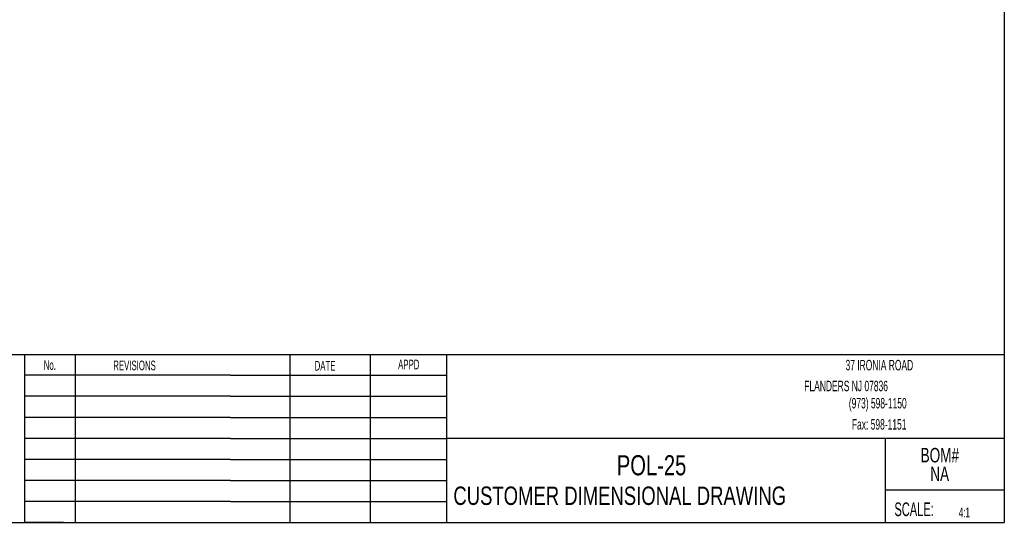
# Model space of a CAD drawing. Header units: inches. Extents: x 0.5 to 10.5, y 0.2 to 8.2.
# Tile 4 of 6: x 4.4 to 10.5, y 0.2 to 3.4. Entities that reach past the tile are written whole.
import ezdxf

# ---------------------------------------------------------------- set-up
doc = ezdxf.new("R2010")
doc.units = ezdxf.units.IN
doc.header["$MEASUREMENT"] = 0
for name, color, linetype in [('BORDERA', 7, 'Continuous'), ('DIMENTION', 7, 'Continuous'), ('SLD-0', 7, 'Continuous')]:
    doc.layers.add(name, color=color, linetype=linetype)
doc.styles.add('SLDTEXTSTYLE0', font='TXT', dxfattribs={"width": 0.7})
doc.styles.add('SLDTEXTSTYLE1', font='TXT', dxfattribs={"width": 0.605})
doc.styles.add('SLDTEXTSTYLE3', font='TXT', dxfattribs={"width": 0.75})

# ---------------------------------------------------------------- blocks, each defined once
blk = doc.blocks.new('SW_NOTE_0')
at = {"layer": 'SLD-0', "color": 0, "char_height": 0.09, "attachment_point": 2, "style": 'SLDTEXTSTYLE0'}
for s, insert in [('BOM#', (0.1758, 0.116)), ('NA', (0.1749, 0))]:
    blk.add_mtext(s, dxfattribs=dict(at, insert=insert))

msp = doc.modelspace()

# ---------------------------------------------------------------- linework, layer by layer
at = {"layer": 'BORDERA', "color": 7, "linetype": 'Continuous'}
for p, q in [((10.5, 8.2), (10.5, 0.25)), ((4.4081, 1.2962), (4.4081, 0.25)), ((4.7235, 1.2913), (4.7235, 0.245)), ((6.0578, 1.2962), (6.0578, 0.25)), ((6.5585, 1.2962), (6.5585, 0.25)), ((4.6508, 1.1655), (4.4081, 1.1655)), ((5.69, 1.1655), (4.6508, 1.1655)), ((5.69, 1.1655), (6.6811, 1.1655)), ((6.6811, 1.1655), (7.0346, 1.1655)), ((4.6508, 1.0347), (4.4081, 1.0347)), ((5.69, 1.0347), (4.6508, 1.0347)), ((5.69, 1.0347), (6.6811, 1.0347)), ((6.6811, 1.0347), (7.0346, 1.0347)), ((4.6508, 0.9039), (4.4081, 0.9039)), ((5.69, 0.9039), (4.6508, 0.9039)), ((5.69, 0.9039), (6.6811, 0.9039)), ((6.6811, 0.9039), (7.0346, 0.9039)), ((4.6508, 0.7731), (4.4081, 0.7731)), ((5.69, 0.7731), (4.6508, 0.7731)), ((5.69, 0.7731), (6.6811, 0.7731)), ((6.6811, 0.7731), (7.0346, 0.7731)), ((7.0346, 0.7747), (10.5, 0.7747)), ((9.7605, 0.25), (9.7605, 0.7747)), ((4.6508, 0.6423), (4.4081, 0.6423)), ((5.69, 0.6423), (4.6508, 0.6423)), ((5.69, 0.6423), (6.6811, 0.6423)), ((6.6811, 0.6423), (7.0346, 0.6423)), ((4.6508, 0.5116), (4.4081, 0.5116)), ((5.69, 0.5116), (4.6508, 0.5116)), ((5.69, 0.5116), (4.6701, 0.5116)), ((5.69, 0.5116), (6.6811, 0.5116)), ((6.4384, 0.5116), (6.6811, 0.5116)), ((6.6811, 0.5116), (7.0346, 0.5116)), ((9.7605, 0.4529), (10.5, 0.4529)), ((4.6508, 0.3808), (4.4081, 0.3808)), ((5.69, 0.3808), (4.6508, 0.3808)), ((5.69, 0.3808), (6.6811, 0.3808)), ((6.6811, 0.3808), (7.0346, 0.3808)), ((0.5, 0.25), (10.5, 0.25)), ((4.4081, 0.25), (10.5, 0.25)), ((4.6508, 0.25), (4.4081, 0.25)), ((4.6508, 0.25), (6.6811, 0.25)), ((6.6811, 0.25), (7.4239, 0.25))]:
    msp.add_line(p, q, dxfattribs=at)
at = {"layer": 'DIMENTION', "color": 7, "linetype": 'Continuous'}
for p, q in [((10.5, 1.2924), (0.5, 1.2924)), ((7.0346, 0.25), (7.0346, 1.2962))]:
    msp.add_line(p, q, dxfattribs=at)

# ---------------------------------------------------------------- block references
at = {"layer": 'SLD-0'}
msp.add_blockref('SW_NOTE_0', (9.9233, 0.5977), dxfattribs=at)

# ---------------------------------------------------------------- texts
for s, insert, char_height, attachment_point, style in [('No.', (4.5659, 1.2589), 0.06, 2, 'SLDTEXTSTYLE1'), ('REVISIONS', (5.0923, 1.2566), 0.06, 2, 'SLDTEXTSTYLE1'), ('DATE', (6.277, 1.2546), 0.06, 2, 'SLDTEXTSTYLE1'), ('APPD', (6.7974, 1.2625), 0.06, 2, 'SLDTEXTSTYLE1'), ('37 IRONIA ROAD', (9.7232, 1.2611), 0.065, 2, 'SLDTEXTSTYLE1'), ('(EXCEPT AS NOTED)', (3.6153, 1.106), 0.065, 1, 'SLDTEXTSTYLE1'), ('FLANDERS NJ 07836', (9.2564, 1.1314), 0.065, 1, 'SLDTEXTSTYLE1'), ('(973) 598-1150', (9.7132, 1.0243), 0.065, 2, 'SLDTEXTSTYLE1'), ('Fax: 598-1151', (9.7219, 0.8927), 0.065, 2, 'SLDTEXTSTYLE1'), ('POL-25', (8.091, 0.6686), 0.125, 1, 'SLDTEXTSTYLE3'), ('CUSTOMER DIMENSIONAL DRAWING', (7.0747, 0.4738), 0.114583, 1, 'SLDTEXTSTYLE3'), ('SCALE:', (9.8169, 0.3748), 0.085, 1, 'SLDTEXTSTYLE1'), ('4:1', (10.217, 0.3431), 0.06158, 1, 'SLDTEXTSTYLE1')]:
    msp.add_mtext(s, dxfattribs=dict(at, insert=insert, char_height=char_height, attachment_point=attachment_point, style=style))

doc.saveas('drawing.dxf')
